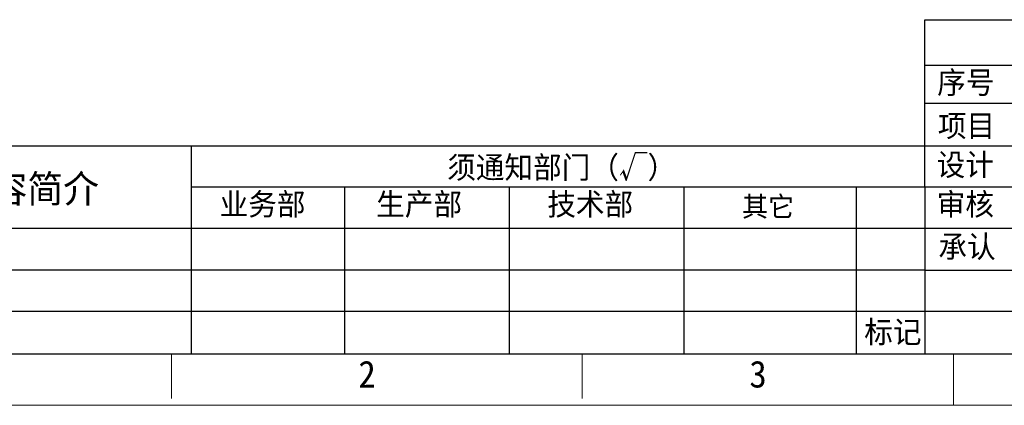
# Model space of a CAD drawing. Header units: millimetres. Extents: x -24622 to 2009, y -1603 to 2074.
# Tile 136 of 256: x 279 to 964, y 606 to 874. Entities that reach past the tile are written whole.
import ezdxf
from ezdxf.enums import TextEntityAlignment as Align

# ---------------------------------------------------------------- set-up
doc = ezdxf.new("R2010")
doc.units = ezdxf.units.MM
doc.layers.add('用户自定义1', color=4, linetype='Continuous', lineweight=13)
doc.styles.add('样式 2', font='simkai.ttf', dxfattribs={"width": 0.95})

msp = doc.modelspace()

# ---------------------------------------------------------------- linework, layer by layer
at = {"color": 7, "linetype": 'Continuous', "lineweight": 25}
for p, q in [((908.309, 758.271), (908.309, 874.34)), ((908.309, 874.34), (1973.314, 874.34)), ((908.309, 842.789), (1973.314, 842.789)), ((908.309, 816.306), (1973.314, 816.306)), ((-45.101, 786.687), (908.309, 786.687)), ((398.322, 786.687), (398.322, 642.202)), ((908.309, 786.687), (1720.794, 786.687)), ((398.322, 758.271), (908.309, 758.271)), ((504.964, 758.271), (504.964, 642.202)), ((619.434, 758.271), (619.434, 642.202)), ((740.771, 758.271), (740.771, 642.202)), ((860.575, 758.271), (860.575, 642.202)), ((908.309, 758.271), (908.309, 642.202)), ((908.309, 758.271), (1720.794, 758.271)), ((-45.101, 729.447), (908.309, 729.447)), ((908.309, 729.447), (1720.794, 729.447)), ((908.309, 700.237), (-45.101, 700.237)), ((908.309, 700.237), (1973.314, 700.237)), ((-45.101, 671.735), (908.309, 671.735)), ((908.309, 671.735), (1162.211, 671.735))]:
    msp.add_line(p, q, dxfattribs=at)
at = {"color": 0, "linetype": 'Continuous', "lineweight": 25}
msp.add_line((-45.101, 642.202), (1973.314, 642.202), dxfattribs=at)
at = {"layer": '用户自定义1', "color": 0, "lineweight": 15, "ltscale": 0.3}
for p, q in [((1973.314, 642.202), (-45.125, 642.202)), ((384.745, 642.202), (384.745, 611.082)), ((670.249, 642.202), (670.249, 611.082)), ((928.307, 642.202), (928.307, 606.414)), ((937.596, 642.202), (1865.95, 642.202)), ((2009.102, 606.414), (-80.913, 606.414))]:
    msp.add_line(p, q, dxfattribs=at)

# ---------------------------------------------------------------- texts
at = {"color": 7, "linetype": 'Continuous', "lineweight": 25, "attachment_point": 1, "style": '样式 2'}
for s, insert, char_height in [('序号', (916.958, 838.371), 15.355), ('项目', (917.415, 808.301), 15.355), ('须通知部门（√）', (576.315, 779.386), 15.355), ('设计', (916.549, 781.274), 15.355), ('更改内容简介', (184.944, 766.439), 19.1937), ('业务部', (418.066, 753.808), 15.355), ('生产部', (526.951, 753.808), 15.355), ('技术部', (645.887, 753.808), 15.355), ('其它', (781.291, 751.519), 13.9591), ('审核', (916.638, 753.808), 15.355), ('承认', (917.736, 724.309), 15.355)]:
    msp.add_mtext(s, dxfattribs=dict(at, insert=insert, char_height=char_height))
at = {"color": 0, "linetype": 'Continuous', "lineweight": 25, "insert": (866.246, 665.011), "char_height": 15.355, "attachment_point": 1, "style": '样式 2'}
msp.add_mtext('标记', dxfattribs=at)
at = {"layer": '用户自定义1', "color": 0, "lineweight": 15, "ltscale": 0.3, "style": '样式 2', "width": 0.95}
for s, p in [('2', (520.635, 618.74)), ('3', (792.416, 618.74))]:
    msp.add_text(s, height=18.672, dxfattribs=at).set_placement(p, align=Align.CENTER)

doc.saveas('drawing.dxf')
